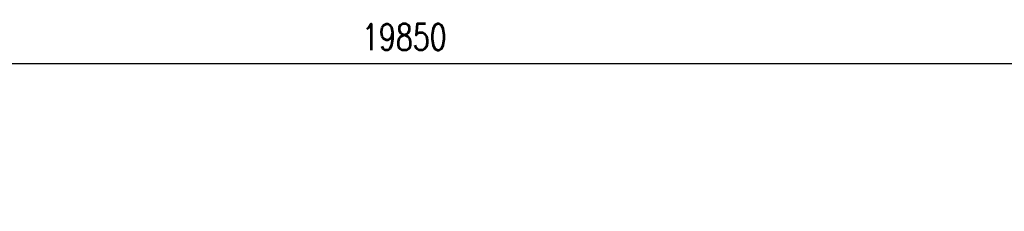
# Model space of a CAD drawing. Header units: millimetres. Extents: x 6807 to 7919, y 15387 to 15883.
# Tile 43 of 120: x 7098 to 7172, y 15707 to 15722. Entities that reach past the tile are written whole.
import ezdxf

# ---------------------------------------------------------------- set-up
doc = ezdxf.new("R2010")
doc.units = ezdxf.units.MM
doc.header["$LTSCALE"] = 10
doc.layers.add('PS_DIM', color=4, linetype='Continuous', lineweight=13)
doc.styles.add('simplex', font='simplex.shx', dxfattribs={"width": 0.75})
doc.dimstyles.new('1_100_PRZ', dxfattribs={"dimtxt": 2, "dimasz": 1, "dimexe": 2, "dimexo": 5, "dimgap": 1, "dimtad": 1, "dimdec": 0, "dimlfac": 100, "dimtxsty": 'simplex', "dimblk": 'dimznak', "dimcen": 2, "dimse1": 1, "dimse2": 1, "dimclrd": 256, "dimclrt": 7, "dimadec": 1, "dimazin": 0, "dimtfac": 1, "dimtdec": 0, "dimtix": 1, "dimtmove": 2, "dimatfit": 3, "dimldrblk": 'dim-grot', "dimfxl": 1, "dimarcsym": 0})

# ---------------------------------------------------------------- blocks, each defined once
blk = doc.blocks.new('dim-grot')
blk.add_hatch(color=256).paths.add_polyline_path([(0, 0), (-2, 0.5), (-2, -0.5)])
blk.add_lwpolyline([(0, 0), (-2, 0.5), (-2, -0.5), (0, 0)])
blk = doc.blocks.new('dimznak')
at = {"color": 0}
for points in [[(0, 2), (0, -2)], [(-2, 0), (2, 0)]]:
    blk.add_lwpolyline(points, dxfattribs=at)
at = {"color": 2}
blk.add_lwpolyline([(1, 1), (-1, -1)], dxfattribs=at)

msp = doc.modelspace()

# ---------------------------------------------------------------- dimensions: what is measured, and where the dimension line sits
at = {"layer": 'PS_DIM'}
msp.add_linear_dim(base=(7225.922, 15718.507), p1=(7027.422, 15707.316, -0.807), p2=(7225.922, 15707.316, -0.807), dimstyle='1_100_PRZ', dxfattribs=at).render()

doc.saveas('drawing.dxf')
